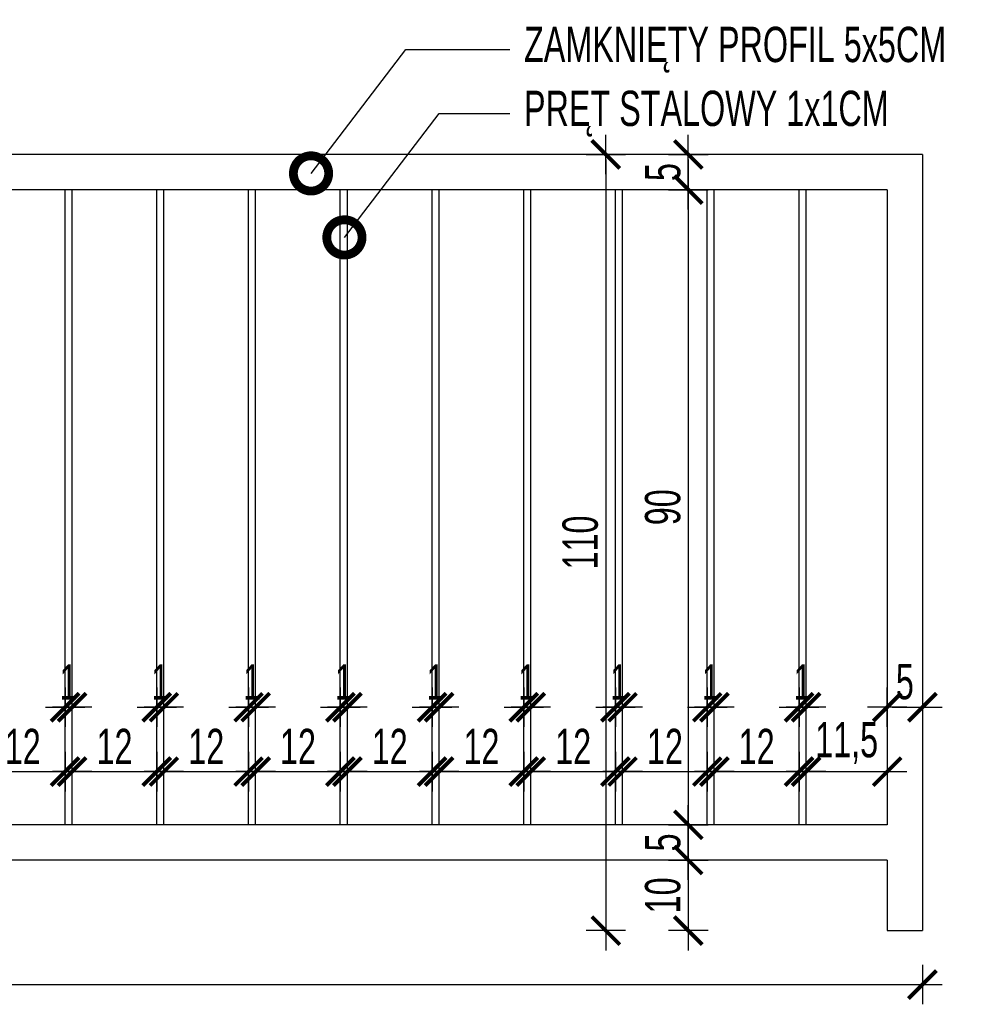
# Model space of a CAD drawing. Header units: millimetres. Extents: x 110792 to 170831, y 17890 to 25890.
# Tile 33 of 44: x 168045 to 168179, y 21178 to 21317. Entities that reach past the tile are written whole.
import ezdxf
from ezdxf import colors
from ezdxf.entities.mleader import LeaderData, LeaderLine
from ezdxf.math import Vec2, Vec3

# ---------------------------------------------------------------- set-up
doc = ezdxf.new("R2010")
doc.units = ezdxf.units.MM
doc.layers.get('DEFPOINTS').update_dxf_attribs({"lineweight": 9})
for name, color, linetype in [('_HSA_OPIS', 43, 'Continuous'), ('_HSA_WIDOKOWE_CIENKIE', 8, 'Continuous'), ('_HSA_WYM_20', 141, 'Continuous'), ('_HSA_ŚCIANY_CIENKIE', 2, 'Continuous')]:
    doc.layers.add(name, color=color, linetype=linetype)
doc.styles.add('ARIAL_20', font='Arial Narrow.ttf', dxfattribs={"width": 0.8, "height": 5})
doc.dimstyles.new('WYM_WEWN_20', dxfattribs={"dimscale": 0.7, "dimtxt": 5, "dimasz": 1, "dimexe": 10, "dimexo": 0, "dimgap": 1.5, "dimtad": 1, "dimdec": 1, "dimrnd": 1e-05, "dimtxsty": 'ARIAL_20', "dimblk": 'Wym-03', "dimcen": 0, "dimdle": 10, "dimse1": 1, "dimse2": 1, "dimclrt": 256, "dimazin": 2, "dimtfac": 1, "dimtdec": 1, "dimtix": 1, "dimtmove": 2, "dimatfit": 0, "dimfxl": 1, "dimtolj": 1, "dimtzin": 0, "dimarcsym": 0})

# ---------------------------------------------------------------- blocks, each defined once
blk = doc.blocks.new('Wym-03')
for p, q in [((0, 4), (0, -4)), ((-4, 0), (4, 0))]:
    blk.add_line(p, q)
blk.add_lwpolyline([(-2.83, -2.83, 0.8, 0.8, 0), (2.83, 2.83, 0.05, 0.05, 0)], format="xyseb")
blk = doc.blocks.new('*D415')
at = {"layer": '_HSA_WYM_20', "color": 0, "lineweight": -2, "transparency": 16777216}
blk.add_line((167905.81, 21180.68), (168172.41, 21180.68), dxfattribs=at)
at = {"layer": 'DEFPOINTS', "color": 0, "transparency": 16777216}
for p in [(167905.11, 21188.32), (168173.11, 21188.32), (168173.11, 21180.68)]:
    blk.add_point(p, dxfattribs=at)
at = {"layer": '_HSA_WYM_20', "color": 0, "lineweight": -2, "transparency": 16777216, "xscale": 0.7, "yscale": 0.7, "zscale": 0.7, "rotation": 180}
blk.add_blockref('Wym-03', (167905.11, 21180.68), dxfattribs=at)
at = {"layer": '_HSA_WYM_20', "color": 0, "lineweight": -2, "transparency": 16777216, "xscale": 0.7, "yscale": 0.7, "zscale": 0.7}
blk.add_blockref('Wym-03', (168173.11, 21180.68), dxfattribs=at)
at = {"layer": '_HSA_WYM_20', "transparency": 16777216, "insert": (168039.11, 21184.28), "char_height": 5, "attachment_point": 5, "style": 'ARIAL_20'}
blk.add_mtext('\\A1;268', dxfattribs=at)
blk = doc.blocks.new('*D485')
at = {"layer": '_HSA_WYM_20', "color": 0, "lineweight": -2, "transparency": 16777216}
blk.add_line((168040.31, 21210.86), (168050.91, 21210.86), dxfattribs=at)
at = {"layer": 'DEFPOINTS', "color": 0, "transparency": 16777216}
for p in [(168051.61, 21210.86), (168039.61, 21203.32), (168051.61, 21203.32)]:
    blk.add_point(p, dxfattribs=at)
at = {"layer": '_HSA_WYM_20', "color": 0, "lineweight": -2, "transparency": 16777216, "xscale": 0.7, "yscale": 0.7, "zscale": 0.7, "rotation": 180}
blk.add_blockref('Wym-03', (168039.61, 21210.86), dxfattribs=at)
at = {"layer": '_HSA_WYM_20', "color": 0, "lineweight": -2, "transparency": 16777216, "xscale": 0.7, "yscale": 0.7, "zscale": 0.7}
blk.add_blockref('Wym-03', (168051.61, 21210.86), dxfattribs=at)
at = {"layer": '_HSA_WYM_20', "transparency": 16777216, "insert": (168045.61, 21214.42), "char_height": 5, "attachment_point": 5, "style": 'ARIAL_20'}
blk.add_mtext('\\A1;12', dxfattribs=at)
blk = doc.blocks.new('*D486')
at = {"layer": '_HSA_WYM_20', "color": 0, "lineweight": -2, "transparency": 16777216}
for p, q in [((168050.91, 21219.98), (168050.21, 21219.98)), ((168051.61, 21219.98), (168052.61, 21219.98)), ((168053.31, 21219.98), (168054.01, 21219.98))]:
    blk.add_line(p, q, dxfattribs=at)
at = {"layer": 'DEFPOINTS', "color": 0, "transparency": 16777216}
for p in [(168052.61, 21219.98), (168051.61, 21203.32), (168052.61, 21203.32)]:
    blk.add_point(p, dxfattribs=at)
at = {"layer": '_HSA_WYM_20', "color": 0, "lineweight": -2, "transparency": 16777216, "xscale": 0.7, "yscale": 0.7, "zscale": 0.7}
blk.add_blockref('Wym-03', (168051.61, 21219.98), dxfattribs=at)
at = {"layer": '_HSA_WYM_20', "color": 0, "lineweight": -2, "transparency": 16777216, "xscale": 0.7, "yscale": 0.7, "zscale": 0.7, "rotation": 180}
blk.add_blockref('Wym-03', (168052.61, 21219.98), dxfattribs=at)
at = {"layer": '_HSA_WYM_20', "transparency": 16777216, "insert": (168052.11, 21223.55), "char_height": 5, "attachment_point": 5, "style": 'ARIAL_20'}
blk.add_mtext('\\A1;1', dxfattribs=at)
blk = doc.blocks.new('*D487')
at = {"layer": '_HSA_WYM_20', "color": 0, "lineweight": -2, "transparency": 16777216}
blk.add_line((168053.31, 21210.86), (168063.91, 21210.86), dxfattribs=at)
at = {"layer": 'DEFPOINTS', "color": 0, "transparency": 16777216}
for p in [(168064.61, 21210.86), (168052.61, 21203.32), (168064.61, 21203.32)]:
    blk.add_point(p, dxfattribs=at)
at = {"layer": '_HSA_WYM_20', "color": 0, "lineweight": -2, "transparency": 16777216, "xscale": 0.7, "yscale": 0.7, "zscale": 0.7, "rotation": 180}
blk.add_blockref('Wym-03', (168052.61, 21210.86), dxfattribs=at)
at = {"layer": '_HSA_WYM_20', "color": 0, "lineweight": -2, "transparency": 16777216, "xscale": 0.7, "yscale": 0.7, "zscale": 0.7}
blk.add_blockref('Wym-03', (168064.61, 21210.86), dxfattribs=at)
at = {"layer": '_HSA_WYM_20', "transparency": 16777216, "insert": (168058.61, 21214.42), "char_height": 5, "attachment_point": 5, "style": 'ARIAL_20'}
blk.add_mtext('\\A1;12', dxfattribs=at)
blk = doc.blocks.new('*D488')
at = {"layer": '_HSA_WYM_20', "color": 0, "lineweight": -2, "transparency": 16777216}
for p, q in [((168063.91, 21219.98), (168063.21, 21219.98)), ((168064.61, 21219.98), (168065.61, 21219.98)), ((168066.31, 21219.98), (168067.01, 21219.98))]:
    blk.add_line(p, q, dxfattribs=at)
at = {"layer": 'DEFPOINTS', "color": 0, "transparency": 16777216}
for p in [(168065.61, 21219.98), (168064.61, 21203.32), (168065.61, 21203.32)]:
    blk.add_point(p, dxfattribs=at)
at = {"layer": '_HSA_WYM_20', "color": 0, "lineweight": -2, "transparency": 16777216, "xscale": 0.7, "yscale": 0.7, "zscale": 0.7}
blk.add_blockref('Wym-03', (168064.61, 21219.98), dxfattribs=at)
at = {"layer": '_HSA_WYM_20', "color": 0, "lineweight": -2, "transparency": 16777216, "xscale": 0.7, "yscale": 0.7, "zscale": 0.7, "rotation": 180}
blk.add_blockref('Wym-03', (168065.61, 21219.98), dxfattribs=at)
at = {"layer": '_HSA_WYM_20', "transparency": 16777216, "insert": (168065.11, 21223.55), "char_height": 5, "attachment_point": 5, "style": 'ARIAL_20'}
blk.add_mtext('\\A1;1', dxfattribs=at)
blk = doc.blocks.new('*D489')
at = {"layer": '_HSA_WYM_20', "color": 0, "lineweight": -2, "transparency": 16777216}
blk.add_line((168066.31, 21210.86), (168076.91, 21210.86), dxfattribs=at)
at = {"layer": 'DEFPOINTS', "color": 0, "transparency": 16777216}
for p in [(168077.61, 21210.86), (168065.61, 21203.32), (168077.61, 21203.32)]:
    blk.add_point(p, dxfattribs=at)
at = {"layer": '_HSA_WYM_20', "color": 0, "lineweight": -2, "transparency": 16777216, "xscale": 0.7, "yscale": 0.7, "zscale": 0.7, "rotation": 180}
blk.add_blockref('Wym-03', (168065.61, 21210.86), dxfattribs=at)
at = {"layer": '_HSA_WYM_20', "color": 0, "lineweight": -2, "transparency": 16777216, "xscale": 0.7, "yscale": 0.7, "zscale": 0.7}
blk.add_blockref('Wym-03', (168077.61, 21210.86), dxfattribs=at)
at = {"layer": '_HSA_WYM_20', "transparency": 16777216, "insert": (168071.61, 21214.42), "char_height": 5, "attachment_point": 5, "style": 'ARIAL_20'}
blk.add_mtext('\\A1;12', dxfattribs=at)
blk = doc.blocks.new('*D490')
at = {"layer": '_HSA_WYM_20', "color": 0, "lineweight": -2, "transparency": 16777216}
for p, q in [((168076.91, 21219.98), (168076.21, 21219.98)), ((168077.61, 21219.98), (168078.61, 21219.98)), ((168079.31, 21219.98), (168080.01, 21219.98))]:
    blk.add_line(p, q, dxfattribs=at)
at = {"layer": 'DEFPOINTS', "color": 0, "transparency": 16777216}
for p in [(168078.61, 21219.98), (168077.61, 21203.32), (168078.61, 21203.32)]:
    blk.add_point(p, dxfattribs=at)
at = {"layer": '_HSA_WYM_20', "color": 0, "lineweight": -2, "transparency": 16777216, "xscale": 0.7, "yscale": 0.7, "zscale": 0.7}
blk.add_blockref('Wym-03', (168077.61, 21219.98), dxfattribs=at)
at = {"layer": '_HSA_WYM_20', "color": 0, "lineweight": -2, "transparency": 16777216, "xscale": 0.7, "yscale": 0.7, "zscale": 0.7, "rotation": 180}
blk.add_blockref('Wym-03', (168078.61, 21219.98), dxfattribs=at)
at = {"layer": '_HSA_WYM_20', "transparency": 16777216, "insert": (168078.11, 21223.55), "char_height": 5, "attachment_point": 5, "style": 'ARIAL_20'}
blk.add_mtext('\\A1;1', dxfattribs=at)
blk = doc.blocks.new('*D491')
at = {"layer": '_HSA_WYM_20', "color": 0, "lineweight": -2, "transparency": 16777216}
blk.add_line((168079.31, 21210.86), (168089.91, 21210.86), dxfattribs=at)
at = {"layer": 'DEFPOINTS', "color": 0, "transparency": 16777216}
for p in [(168090.61, 21210.86), (168078.61, 21203.32), (168090.61, 21203.32)]:
    blk.add_point(p, dxfattribs=at)
at = {"layer": '_HSA_WYM_20', "color": 0, "lineweight": -2, "transparency": 16777216, "xscale": 0.7, "yscale": 0.7, "zscale": 0.7, "rotation": 180}
blk.add_blockref('Wym-03', (168078.61, 21210.86), dxfattribs=at)
at = {"layer": '_HSA_WYM_20', "color": 0, "lineweight": -2, "transparency": 16777216, "xscale": 0.7, "yscale": 0.7, "zscale": 0.7}
blk.add_blockref('Wym-03', (168090.61, 21210.86), dxfattribs=at)
at = {"layer": '_HSA_WYM_20', "transparency": 16777216, "insert": (168084.61, 21214.42), "char_height": 5, "attachment_point": 5, "style": 'ARIAL_20'}
blk.add_mtext('\\A1;12', dxfattribs=at)
blk = doc.blocks.new('*D492')
at = {"layer": '_HSA_WYM_20', "color": 0, "lineweight": -2, "transparency": 16777216}
for p, q in [((168089.91, 21219.98), (168089.21, 21219.98)), ((168090.61, 21219.98), (168091.61, 21219.98)), ((168092.31, 21219.98), (168093.01, 21219.98))]:
    blk.add_line(p, q, dxfattribs=at)
at = {"layer": 'DEFPOINTS', "color": 0, "transparency": 16777216}
for p in [(168091.61, 21219.98), (168090.61, 21203.32), (168091.61, 21203.32)]:
    blk.add_point(p, dxfattribs=at)
at = {"layer": '_HSA_WYM_20', "color": 0, "lineweight": -2, "transparency": 16777216, "xscale": 0.7, "yscale": 0.7, "zscale": 0.7}
blk.add_blockref('Wym-03', (168090.61, 21219.98), dxfattribs=at)
at = {"layer": '_HSA_WYM_20', "color": 0, "lineweight": -2, "transparency": 16777216, "xscale": 0.7, "yscale": 0.7, "zscale": 0.7, "rotation": 180}
blk.add_blockref('Wym-03', (168091.61, 21219.98), dxfattribs=at)
at = {"layer": '_HSA_WYM_20', "transparency": 16777216, "insert": (168091.11, 21223.55), "char_height": 5, "attachment_point": 5, "style": 'ARIAL_20'}
blk.add_mtext('\\A1;1', dxfattribs=at)
blk = doc.blocks.new('*D493')
at = {"layer": '_HSA_WYM_20', "color": 0, "lineweight": -2, "transparency": 16777216}
blk.add_line((168092.31, 21210.86), (168102.91, 21210.86), dxfattribs=at)
at = {"layer": 'DEFPOINTS', "color": 0, "transparency": 16777216}
for p in [(168103.61, 21210.86), (168091.61, 21203.32), (168103.61, 21203.32)]:
    blk.add_point(p, dxfattribs=at)
at = {"layer": '_HSA_WYM_20', "color": 0, "lineweight": -2, "transparency": 16777216, "xscale": 0.7, "yscale": 0.7, "zscale": 0.7, "rotation": 180}
blk.add_blockref('Wym-03', (168091.61, 21210.86), dxfattribs=at)
at = {"layer": '_HSA_WYM_20', "color": 0, "lineweight": -2, "transparency": 16777216, "xscale": 0.7, "yscale": 0.7, "zscale": 0.7}
blk.add_blockref('Wym-03', (168103.61, 21210.86), dxfattribs=at)
at = {"layer": '_HSA_WYM_20', "transparency": 16777216, "insert": (168097.61, 21214.42), "char_height": 5, "attachment_point": 5, "style": 'ARIAL_20'}
blk.add_mtext('\\A1;12', dxfattribs=at)
blk = doc.blocks.new('*D494')
at = {"layer": '_HSA_WYM_20', "color": 0, "lineweight": -2, "transparency": 16777216}
for p, q in [((168102.91, 21219.98), (168102.21, 21219.98)), ((168103.61, 21219.98), (168104.61, 21219.98)), ((168105.31, 21219.98), (168106.01, 21219.98))]:
    blk.add_line(p, q, dxfattribs=at)
at = {"layer": 'DEFPOINTS', "color": 0, "transparency": 16777216}
for p in [(168104.61, 21219.98), (168103.61, 21203.32), (168104.61, 21203.32)]:
    blk.add_point(p, dxfattribs=at)
at = {"layer": '_HSA_WYM_20', "color": 0, "lineweight": -2, "transparency": 16777216, "xscale": 0.7, "yscale": 0.7, "zscale": 0.7}
blk.add_blockref('Wym-03', (168103.61, 21219.98), dxfattribs=at)
at = {"layer": '_HSA_WYM_20', "color": 0, "lineweight": -2, "transparency": 16777216, "xscale": 0.7, "yscale": 0.7, "zscale": 0.7, "rotation": 180}
blk.add_blockref('Wym-03', (168104.61, 21219.98), dxfattribs=at)
at = {"layer": '_HSA_WYM_20', "transparency": 16777216, "insert": (168104.11, 21223.55), "char_height": 5, "attachment_point": 5, "style": 'ARIAL_20'}
blk.add_mtext('\\A1;1', dxfattribs=at)
blk = doc.blocks.new('*D495')
at = {"layer": '_HSA_WYM_20', "color": 0, "lineweight": -2, "transparency": 16777216}
blk.add_line((168105.31, 21210.86), (168115.91, 21210.86), dxfattribs=at)
at = {"layer": 'DEFPOINTS', "color": 0, "transparency": 16777216}
for p in [(168116.61, 21210.86), (168104.61, 21203.32), (168116.61, 21203.32)]:
    blk.add_point(p, dxfattribs=at)
at = {"layer": '_HSA_WYM_20', "color": 0, "lineweight": -2, "transparency": 16777216, "xscale": 0.7, "yscale": 0.7, "zscale": 0.7, "rotation": 180}
blk.add_blockref('Wym-03', (168104.61, 21210.86), dxfattribs=at)
at = {"layer": '_HSA_WYM_20', "color": 0, "lineweight": -2, "transparency": 16777216, "xscale": 0.7, "yscale": 0.7, "zscale": 0.7}
blk.add_blockref('Wym-03', (168116.61, 21210.86), dxfattribs=at)
at = {"layer": '_HSA_WYM_20', "transparency": 16777216, "insert": (168110.61, 21214.42), "char_height": 5, "attachment_point": 5, "style": 'ARIAL_20'}
blk.add_mtext('\\A1;12', dxfattribs=at)
blk = doc.blocks.new('*D496')
at = {"layer": '_HSA_WYM_20', "color": 0, "lineweight": -2, "transparency": 16777216}
for p, q in [((168115.91, 21219.98), (168115.21, 21219.98)), ((168116.61, 21219.98), (168117.61, 21219.98)), ((168118.31, 21219.98), (168119.01, 21219.98))]:
    blk.add_line(p, q, dxfattribs=at)
at = {"layer": 'DEFPOINTS', "color": 0, "transparency": 16777216}
for p in [(168117.61, 21219.98), (168116.61, 21203.32), (168117.61, 21203.32)]:
    blk.add_point(p, dxfattribs=at)
at = {"layer": '_HSA_WYM_20', "color": 0, "lineweight": -2, "transparency": 16777216, "xscale": 0.7, "yscale": 0.7, "zscale": 0.7}
blk.add_blockref('Wym-03', (168116.61, 21219.98), dxfattribs=at)
at = {"layer": '_HSA_WYM_20', "color": 0, "lineweight": -2, "transparency": 16777216, "xscale": 0.7, "yscale": 0.7, "zscale": 0.7, "rotation": 180}
blk.add_blockref('Wym-03', (168117.61, 21219.98), dxfattribs=at)
at = {"layer": '_HSA_WYM_20', "transparency": 16777216, "insert": (168117.11, 21223.55), "char_height": 5, "attachment_point": 5, "style": 'ARIAL_20'}
blk.add_mtext('\\A1;1', dxfattribs=at)
blk = doc.blocks.new('*D497')
at = {"layer": '_HSA_WYM_20', "color": 0, "lineweight": -2, "transparency": 16777216}
blk.add_line((168118.31, 21210.86), (168128.91, 21210.86), dxfattribs=at)
at = {"layer": 'DEFPOINTS', "color": 0, "transparency": 16777216}
for p in [(168129.61, 21210.86), (168117.61, 21203.32), (168129.61, 21203.32)]:
    blk.add_point(p, dxfattribs=at)
at = {"layer": '_HSA_WYM_20', "color": 0, "lineweight": -2, "transparency": 16777216, "xscale": 0.7, "yscale": 0.7, "zscale": 0.7, "rotation": 180}
blk.add_blockref('Wym-03', (168117.61, 21210.86), dxfattribs=at)
at = {"layer": '_HSA_WYM_20', "color": 0, "lineweight": -2, "transparency": 16777216, "xscale": 0.7, "yscale": 0.7, "zscale": 0.7}
blk.add_blockref('Wym-03', (168129.61, 21210.86), dxfattribs=at)
at = {"layer": '_HSA_WYM_20', "transparency": 16777216, "insert": (168123.61, 21214.42), "char_height": 5, "attachment_point": 5, "style": 'ARIAL_20'}
blk.add_mtext('\\A1;12', dxfattribs=at)
blk = doc.blocks.new('*D498')
at = {"layer": '_HSA_WYM_20', "color": 0, "lineweight": -2, "transparency": 16777216}
for p, q in [((168128.91, 21219.98), (168128.21, 21219.98)), ((168129.61, 21219.98), (168130.61, 21219.98)), ((168131.31, 21219.98), (168132.01, 21219.98))]:
    blk.add_line(p, q, dxfattribs=at)
at = {"layer": 'DEFPOINTS', "color": 0, "transparency": 16777216}
for p in [(168130.61, 21219.98), (168129.61, 21203.32), (168130.61, 21203.32)]:
    blk.add_point(p, dxfattribs=at)
at = {"layer": '_HSA_WYM_20', "color": 0, "lineweight": -2, "transparency": 16777216, "xscale": 0.7, "yscale": 0.7, "zscale": 0.7}
blk.add_blockref('Wym-03', (168129.61, 21219.98), dxfattribs=at)
at = {"layer": '_HSA_WYM_20', "color": 0, "lineweight": -2, "transparency": 16777216, "xscale": 0.7, "yscale": 0.7, "zscale": 0.7, "rotation": 180}
blk.add_blockref('Wym-03', (168130.61, 21219.98), dxfattribs=at)
at = {"layer": '_HSA_WYM_20', "transparency": 16777216, "insert": (168130.11, 21223.55), "char_height": 5, "attachment_point": 5, "style": 'ARIAL_20'}
blk.add_mtext('\\A1;1', dxfattribs=at)
blk = doc.blocks.new('*D499')
at = {"layer": '_HSA_WYM_20', "color": 0, "lineweight": -2, "transparency": 16777216}
blk.add_line((168131.31, 21210.86), (168141.91, 21210.86), dxfattribs=at)
at = {"layer": 'DEFPOINTS', "color": 0, "transparency": 16777216}
for p in [(168142.61, 21210.86), (168130.61, 21203.32), (168142.61, 21203.32)]:
    blk.add_point(p, dxfattribs=at)
at = {"layer": '_HSA_WYM_20', "color": 0, "lineweight": -2, "transparency": 16777216, "xscale": 0.7, "yscale": 0.7, "zscale": 0.7, "rotation": 180}
blk.add_blockref('Wym-03', (168130.61, 21210.86), dxfattribs=at)
at = {"layer": '_HSA_WYM_20', "color": 0, "lineweight": -2, "transparency": 16777216, "xscale": 0.7, "yscale": 0.7, "zscale": 0.7}
blk.add_blockref('Wym-03', (168142.61, 21210.86), dxfattribs=at)
at = {"layer": '_HSA_WYM_20', "transparency": 16777216, "insert": (168136.61, 21214.42), "char_height": 5, "attachment_point": 5, "style": 'ARIAL_20'}
blk.add_mtext('\\A1;12', dxfattribs=at)
blk = doc.blocks.new('*D500')
at = {"layer": '_HSA_WYM_20', "color": 0, "lineweight": -2, "transparency": 16777216}
for p, q in [((168141.91, 21219.98), (168141.21, 21219.98)), ((168142.61, 21219.98), (168143.61, 21219.98)), ((168144.31, 21219.98), (168145.01, 21219.98))]:
    blk.add_line(p, q, dxfattribs=at)
at = {"layer": 'DEFPOINTS', "color": 0, "transparency": 16777216}
for p in [(168143.61, 21219.98), (168142.61, 21203.32), (168143.61, 21203.32)]:
    blk.add_point(p, dxfattribs=at)
at = {"layer": '_HSA_WYM_20', "color": 0, "lineweight": -2, "transparency": 16777216, "xscale": 0.7, "yscale": 0.7, "zscale": 0.7}
blk.add_blockref('Wym-03', (168142.61, 21219.98), dxfattribs=at)
at = {"layer": '_HSA_WYM_20', "color": 0, "lineweight": -2, "transparency": 16777216, "xscale": 0.7, "yscale": 0.7, "zscale": 0.7, "rotation": 180}
blk.add_blockref('Wym-03', (168143.61, 21219.98), dxfattribs=at)
at = {"layer": '_HSA_WYM_20', "transparency": 16777216, "insert": (168143.11, 21223.55), "char_height": 5, "attachment_point": 5, "style": 'ARIAL_20'}
blk.add_mtext('\\A1;1', dxfattribs=at)
blk = doc.blocks.new('*D501')
at = {"layer": '_HSA_WYM_20', "color": 0, "lineweight": -2, "transparency": 16777216}
blk.add_line((168144.31, 21210.86), (168154.91, 21210.86), dxfattribs=at)
at = {"layer": 'DEFPOINTS', "color": 0, "transparency": 16777216}
for p in [(168155.61, 21210.86), (168143.61, 21203.32), (168155.61, 21203.32)]:
    blk.add_point(p, dxfattribs=at)
at = {"layer": '_HSA_WYM_20', "color": 0, "lineweight": -2, "transparency": 16777216, "xscale": 0.7, "yscale": 0.7, "zscale": 0.7, "rotation": 180}
blk.add_blockref('Wym-03', (168143.61, 21210.86), dxfattribs=at)
at = {"layer": '_HSA_WYM_20', "color": 0, "lineweight": -2, "transparency": 16777216, "xscale": 0.7, "yscale": 0.7, "zscale": 0.7}
blk.add_blockref('Wym-03', (168155.61, 21210.86), dxfattribs=at)
at = {"layer": '_HSA_WYM_20', "transparency": 16777216, "insert": (168149.61, 21214.42), "char_height": 5, "attachment_point": 5, "style": 'ARIAL_20'}
blk.add_mtext('\\A1;12', dxfattribs=at)
blk = doc.blocks.new('*D502')
at = {"layer": '_HSA_WYM_20', "color": 0, "lineweight": -2, "transparency": 16777216}
for p, q in [((168154.91, 21219.98), (168154.21, 21219.98)), ((168155.61, 21219.98), (168156.61, 21219.98)), ((168157.31, 21219.98), (168158.01, 21219.98))]:
    blk.add_line(p, q, dxfattribs=at)
at = {"layer": 'DEFPOINTS', "color": 0, "transparency": 16777216}
for p in [(168156.61, 21219.98), (168155.61, 21203.32), (168156.61, 21203.32)]:
    blk.add_point(p, dxfattribs=at)
at = {"layer": '_HSA_WYM_20', "color": 0, "lineweight": -2, "transparency": 16777216, "xscale": 0.7, "yscale": 0.7, "zscale": 0.7}
blk.add_blockref('Wym-03', (168155.61, 21219.98), dxfattribs=at)
at = {"layer": '_HSA_WYM_20', "color": 0, "lineweight": -2, "transparency": 16777216, "xscale": 0.7, "yscale": 0.7, "zscale": 0.7, "rotation": 180}
blk.add_blockref('Wym-03', (168156.61, 21219.98), dxfattribs=at)
at = {"layer": '_HSA_WYM_20', "transparency": 16777216, "insert": (168156.11, 21223.55), "char_height": 5, "attachment_point": 5, "style": 'ARIAL_20'}
blk.add_mtext('\\A1;1', dxfattribs=at)
blk = doc.blocks.new('*D503')
at = {"layer": '_HSA_WYM_20', "color": 0, "lineweight": -2, "transparency": 16777216}
blk.add_line((168157.31, 21210.86), (168167.41, 21210.86), dxfattribs=at)
at = {"layer": 'DEFPOINTS', "color": 0, "transparency": 16777216}
for p in [(168168.11, 21210.86), (168156.61, 21203.32), (168168.11, 21203.32)]:
    blk.add_point(p, dxfattribs=at)
at = {"layer": '_HSA_WYM_20', "color": 0, "lineweight": -2, "transparency": 16777216, "xscale": 0.7, "yscale": 0.7, "zscale": 0.7, "rotation": 180}
blk.add_blockref('Wym-03', (168156.61, 21210.86), dxfattribs=at)
at = {"layer": '_HSA_WYM_20', "color": 0, "lineweight": -2, "transparency": 16777216, "xscale": 0.7, "yscale": 0.7, "zscale": 0.7}
blk.add_blockref('Wym-03', (168168.11, 21210.86), dxfattribs=at)
at = {"layer": '_HSA_WYM_20', "transparency": 16777216, "insert": (168162.36, 21214.92), "char_height": 5, "attachment_point": 5, "style": 'ARIAL_20'}
blk.add_mtext('\\A1;11,5', dxfattribs=at)
blk = doc.blocks.new('*D504')
at = {"layer": '_HSA_WYM_20', "color": 0, "lineweight": -2, "transparency": 16777216}
blk.add_line((168168.81, 21219.98), (168172.41, 21219.98), dxfattribs=at)
at = {"layer": 'DEFPOINTS', "color": 0, "transparency": 16777216}
for p in [(168173.11, 21219.98), (168168.11, 21203.32), (168173.11, 21203.32)]:
    blk.add_point(p, dxfattribs=at)
at = {"layer": '_HSA_WYM_20', "color": 0, "lineweight": -2, "transparency": 16777216, "xscale": 0.7, "yscale": 0.7, "zscale": 0.7, "rotation": 180}
blk.add_blockref('Wym-03', (168168.11, 21219.98), dxfattribs=at)
at = {"layer": '_HSA_WYM_20', "color": 0, "lineweight": -2, "transparency": 16777216, "xscale": 0.7, "yscale": 0.7, "zscale": 0.7}
blk.add_blockref('Wym-03', (168173.11, 21219.98), dxfattribs=at)
at = {"layer": '_HSA_WYM_20', "transparency": 16777216, "insert": (168170.61, 21223.58), "char_height": 5, "attachment_point": 5, "style": 'ARIAL_20'}
blk.add_mtext('\\A1;5', dxfattribs=at)
blk = doc.blocks.new('*D505')
at = {"layer": '_HSA_WYM_20', "color": 0, "lineweight": -2, "transparency": 16777216}
blk.add_line((168139.92, 21297.62), (168139.92, 21294.02), dxfattribs=at)
at = {"layer": 'DEFPOINTS', "color": 0, "transparency": 16777216}
for p in [(168143.54, 21298.32), (168139.92, 21293.32), (168143.54, 21293.32)]:
    blk.add_point(p, dxfattribs=at)
at = {"layer": '_HSA_WYM_20', "color": 0, "lineweight": -2, "transparency": 16777216, "xscale": 0.7, "yscale": 0.7, "zscale": 0.7}
for p, rotation in [((168139.92, 21298.32), 90), ((168139.92, 21293.32), 270)]:
    blk.add_blockref('Wym-03', p, dxfattribs=dict(at, rotation=rotation))
at = {"layer": '_HSA_WYM_20', "transparency": 16777216, "insert": (168136.33, 21295.82), "char_height": 5, "attachment_point": 5, "rotation": 90, "style": 'ARIAL_20'}
blk.add_mtext('\\A1;5', dxfattribs=at)
blk = doc.blocks.new('*D506')
at = {"layer": '_HSA_WYM_20', "color": 0, "lineweight": -2, "transparency": 16777216}
blk.add_line((168139.92, 21292.62), (168139.92, 21204.02), dxfattribs=at)
at = {"layer": 'DEFPOINTS', "color": 0, "transparency": 16777216}
for p in [(168143.54, 21293.32), (168139.92, 21203.32), (168143.54, 21203.32)]:
    blk.add_point(p, dxfattribs=at)
at = {"layer": '_HSA_WYM_20', "color": 0, "lineweight": -2, "transparency": 16777216, "xscale": 0.7, "yscale": 0.7, "zscale": 0.7}
for p, rotation in [((168139.92, 21293.32), 90), ((168139.92, 21203.32), 270)]:
    blk.add_blockref('Wym-03', p, dxfattribs=dict(at, rotation=rotation))
at = {"layer": '_HSA_WYM_20', "transparency": 16777216, "insert": (168136.32, 21248.32), "char_height": 5, "attachment_point": 5, "rotation": 90, "style": 'ARIAL_20'}
blk.add_mtext('\\A1;90', dxfattribs=at)
blk = doc.blocks.new('*D507')
at = {"layer": '_HSA_WYM_20', "color": 0, "lineweight": -2, "transparency": 16777216}
blk.add_line((168139.92, 21202.62), (168139.92, 21199.02), dxfattribs=at)
at = {"layer": 'DEFPOINTS', "color": 0, "transparency": 16777216}
for p in [(168143.54, 21203.32), (168139.92, 21198.32), (168143.54, 21198.32)]:
    blk.add_point(p, dxfattribs=at)
at = {"layer": '_HSA_WYM_20', "color": 0, "lineweight": -2, "transparency": 16777216, "xscale": 0.7, "yscale": 0.7, "zscale": 0.7}
for p, rotation in [((168139.92, 21203.32), 90), ((168139.92, 21198.32), 270)]:
    blk.add_blockref('Wym-03', p, dxfattribs=dict(at, rotation=rotation))
at = {"layer": '_HSA_WYM_20', "transparency": 16777216, "insert": (168136.33, 21200.82), "char_height": 5, "attachment_point": 5, "rotation": 90, "style": 'ARIAL_20'}
blk.add_mtext('\\A1;5', dxfattribs=at)
blk = doc.blocks.new('*D508')
at = {"layer": '_HSA_WYM_20', "color": 0, "lineweight": -2, "transparency": 16777216}
blk.add_line((168139.92, 21197.62), (168139.92, 21189.02), dxfattribs=at)
at = {"layer": 'DEFPOINTS', "color": 0, "transparency": 16777216}
for p in [(168143.54, 21198.32), (168139.92, 21188.32), (168168.11, 21188.32)]:
    blk.add_point(p, dxfattribs=at)
at = {"layer": '_HSA_WYM_20', "color": 0, "lineweight": -2, "transparency": 16777216, "xscale": 0.7, "yscale": 0.7, "zscale": 0.7}
for p, rotation in [((168139.92, 21198.32), 90), ((168139.92, 21188.32), 270)]:
    blk.add_blockref('Wym-03', p, dxfattribs=dict(at, rotation=rotation))
at = {"layer": '_HSA_WYM_20', "transparency": 16777216, "insert": (168136.32, 21193.32), "char_height": 5, "attachment_point": 5, "rotation": 90, "style": 'ARIAL_20'}
blk.add_mtext('\\A1;10', dxfattribs=at)
blk = doc.blocks.new('*D509')
at = {"layer": '_HSA_WYM_20', "color": 0, "lineweight": -2, "transparency": 16777216}
blk.add_line((168128.23, 21297.62), (168128.23, 21189.02), dxfattribs=at)
at = {"layer": 'DEFPOINTS', "color": 0, "transparency": 16777216}
for p in [(168139.92, 21298.32), (168128.23, 21188.32), (168139.92, 21188.32)]:
    blk.add_point(p, dxfattribs=at)
at = {"layer": '_HSA_WYM_20', "color": 0, "lineweight": -2, "transparency": 16777216, "xscale": 0.7, "yscale": 0.7, "zscale": 0.7}
for p, rotation in [((168128.23, 21298.32), 90), ((168128.23, 21188.32), 270)]:
    blk.add_blockref('Wym-03', p, dxfattribs=dict(at, rotation=rotation))
at = {"layer": '_HSA_WYM_20', "transparency": 16777216, "insert": (168124.63, 21243.32), "char_height": 5, "attachment_point": 5, "rotation": 90, "style": 'ARIAL_20'}
blk.add_mtext('\\A1;110', dxfattribs=at)
blk = doc.blocks.new('_DotSmall')
at = {"color": 0, "linetype": 'ByBlock', "const_width": 0.5}
blk.add_lwpolyline([(-0.0625, 0, 1), (0.0625, 0, 1)], format="xyb", close=True, dxfattribs=at)

msp = doc.modelspace()

# ---------------------------------------------------------------- linework, layer by layer
at = {"layer": '_HSA_WIDOKOWE_CIENKIE'}
for p, q in [((168051.61, 21203.32), (168051.61, 21293.32)), ((168052.61, 21203.32), (168052.61, 21293.32)), ((168064.61, 21203.32), (168064.61, 21293.32)), ((168065.61, 21203.32), (168065.61, 21293.32)), ((168077.61, 21203.32), (168077.61, 21293.32)), ((168078.61, 21203.32), (168078.61, 21293.32)), ((168090.61, 21203.32), (168090.61, 21293.32)), ((168091.61, 21203.32), (168091.61, 21293.32)), ((168103.61, 21203.32), (168103.61, 21293.32)), ((168104.61, 21203.32), (168104.61, 21293.32)), ((168116.61, 21203.32), (168116.61, 21293.32)), ((168117.61, 21203.32), (168117.61, 21293.32)), ((168129.61, 21203.32), (168129.61, 21293.32)), ((168130.61, 21203.32), (168130.61, 21293.32)), ((168142.61, 21203.32), (168142.61, 21293.32)), ((168143.61, 21203.32), (168143.61, 21293.32)), ((168155.61, 21203.32), (168155.61, 21293.32)), ((168156.61, 21203.32), (168156.61, 21293.32))]:
    msp.add_line(p, q, dxfattribs=at)
at = {"layer": '_HSA_ŚCIANY_CIENKIE', "ltscale": 10}
for p, q in [((168173.11, 21298.32), (167905.11, 21298.32)), ((168173.11, 21298.32), (168173.11, 21188.32)), ((168168.11, 21293.32), (167910.11, 21293.32)), ((168168.11, 21293.32), (168168.11, 21203.32)), ((168168.11, 21203.32), (167910.11, 21203.32)), ((168168.11, 21198.32), (167910.11, 21198.32)), ((168168.11, 21198.32), (168168.11, 21188.32)), ((168168.11, 21188.32), (168173.11, 21188.32))]:
    msp.add_line(p, q, dxfattribs=at)

# ---------------------------------------------------------------- dimensions: what is measured, and where the dimension line sits
at = {"layer": '_HSA_WYM_20'}
for p1, p2, distance, picture, middle in [((168139.92, 21298.32), (168139.92, 21188.32), -11.69, '*D509', (168124.63, 21243.32)), ((168143.54, 21298.32), (168143.54, 21293.32), -3.62, '*D505', (168136.33, 21295.82)), ((168051.61, 21203.32), (168052.61, 21203.32), 16.67, '*D486', (168052.11, 21223.55)), ((168064.61, 21203.32), (168065.61, 21203.32), 16.67, '*D488', (168065.11, 21223.55)), ((168077.61, 21203.32), (168078.61, 21203.32), 16.67, '*D490', (168078.11, 21223.55)), ((168090.61, 21203.32), (168091.61, 21203.32), 16.67, '*D492', (168091.11, 21223.55)), ((168103.61, 21203.32), (168104.61, 21203.32), 16.67, '*D494', (168104.11, 21223.55)), ((168116.61, 21203.32), (168117.61, 21203.32), 16.67, '*D496', (168117.11, 21223.55)), ((168129.61, 21203.32), (168130.61, 21203.32), 16.67, '*D498', (168130.11, 21223.55)), ((168142.61, 21203.32), (168143.61, 21203.32), 16.67, '*D500', (168143.11, 21223.55)), ((168155.61, 21203.32), (168156.61, 21203.32), 16.67, '*D502', (168156.11, 21223.55)), ((168168.11, 21203.32), (168173.11, 21203.32), 16.67, '*D504', (168170.61, 21223.58)), ((168039.61, 21203.32), (168051.61, 21203.32), 7.55, '*D485', (168045.61, 21214.42)), ((168052.61, 21203.32), (168064.61, 21203.32), 7.55, '*D487', (168058.61, 21214.42)), ((168065.61, 21203.32), (168077.61, 21203.32), 7.55, '*D489', (168071.61, 21214.42)), ((168078.61, 21203.32), (168090.61, 21203.32), 7.55, '*D491', (168084.61, 21214.42)), ((168091.61, 21203.32), (168103.61, 21203.32), 7.55, '*D493', (168097.61, 21214.42)), ((168104.61, 21203.32), (168116.61, 21203.32), 7.55, '*D495', (168110.61, 21214.42)), ((168117.61, 21203.32), (168129.61, 21203.32), 7.55, '*D497', (168123.61, 21214.42)), ((168130.61, 21203.32), (168142.61, 21203.32), 7.55, '*D499', (168136.61, 21214.42)), ((168143.61, 21203.32), (168155.61, 21203.32), 7.55, '*D501', (168149.61, 21214.42)), ((168156.61, 21203.32), (168168.11, 21203.32), 7.55, '*D503', (168162.36, 21214.92)), ((167905.11, 21188.32), (168173.11, 21188.32), -7.64, '*D415', (168039.11, 21184.28))]:
    dim = msp.add_aligned_dim(p1=p1, p2=p2, distance=distance, dimstyle='WYM_WEWN_20', dxfattribs=at)
    dim.commit()
    dim.dimension.update_dxf_attribs({"geometry": picture, "text_midpoint": middle})
for base, p1, p2, picture, middle in [((168139.92, 21203.32), (168143.54, 21293.32), (168143.54, 21203.32), '*D506', (168136.32, 21248.32)), ((168139.92, 21198.32), (168143.54, 21203.32), (168143.54, 21198.32), '*D507', (168136.33, 21200.82)), ((168139.92, 21188.32), (168143.54, 21198.32), (168168.11, 21188.32), '*D508', (168136.32, 21193.32))]:
    dim = msp.add_linear_dim(base=base, p1=p1, p2=p2, angle=90, dimstyle='WYM_WEWN_20', dxfattribs=at)
    dim.commit()
    dim.dimension.update_dxf_attribs({"geometry": picture, "text_midpoint": middle})

# ---------------------------------------------------------------- leaders
at = {"layer": '_HSA_OPIS'}
ml = msp.add_multileader_mtext('Standard', dxfattribs=at)
ml.set_content('ZAMKNIĘTY PROFIL 5x5CM', color=256, style='ARIAL_20')
ml.set_leader_properties()
ml.set_arrow_properties(name='DOTSMALL')
ml.build(insert=Vec2(0, 0))
ml.multileader.update_dxf_attribs({"dogleg_length": 10, "arrow_head_size": 10})
ctx = ml.context
ctx.base_point, ctx.char_height, ctx.arrow_head_size, ctx.plane_origin = Vec3(168114.64, 21313.19), 5, 10, Vec3(168845.46, 22204.94)
notes = []
notes.append((ctx, [(0, (1, 1, 0), (168099.91, 21313.19), (1, 0), 14.73, [(0, [(168086.46, 21295.63)], 0, [])])]))
ctx.mtext.insert, ctx.mtext.rotation, ctx.mtext.width, ctx.mtext.defined_height = Vec3(168116.64, 21316.41), -6.283185, 62.1142, 21.23
ml = msp.add_multileader_mtext('Standard', dxfattribs=at)
ml.set_content('PRĘT STALOWY 1x1CM', color=256, style='ARIAL_20')
ml.set_leader_properties()
ml.set_arrow_properties(name='DOTSMALL')
ml.build(insert=Vec2(0, 0))
ml.multileader.update_dxf_attribs({"dogleg_length": 10, "arrow_head_size": 10})
ctx = ml.context
ctx.base_point, ctx.char_height, ctx.arrow_head_size, ctx.plane_origin = Vec3(168114.64, 21304.12), 5, 10, Vec3(168850.19, 22195.87)
notes.append((ctx, [(0, (1, 1, 0), (168104.64, 21304.12), (1, 0), 10, [(0, [(168091.19, 21286.56)], 0, [])])]))
ctx.mtext.insert, ctx.mtext.rotation, ctx.mtext.width, ctx.mtext.defined_height = Vec3(168116.64, 21307.35), -6.283185, 62.1142, 21.23
for ctx, leaders in notes:
    for number, flags, end, landing, length, lines in leaders:
        leader = LeaderData()
        leader.index, (leader.has_last_leader_line, leader.has_dogleg_vector, leader.attachment_direction) = number, flags
        leader.last_leader_point, leader.dogleg_vector, leader.dogleg_length = Vec3(end), Vec3(landing), length
        for number, points, colour, breaks in lines:
            line = LeaderLine()
            line.index, line.vertices, line.color, line.breaks = number, Vec3.list(points), colors.encode_raw_color(colour), breaks
            leader.lines.append(line)
        ctx.leaders.append(leader)

doc.saveas('drawing.dxf')
